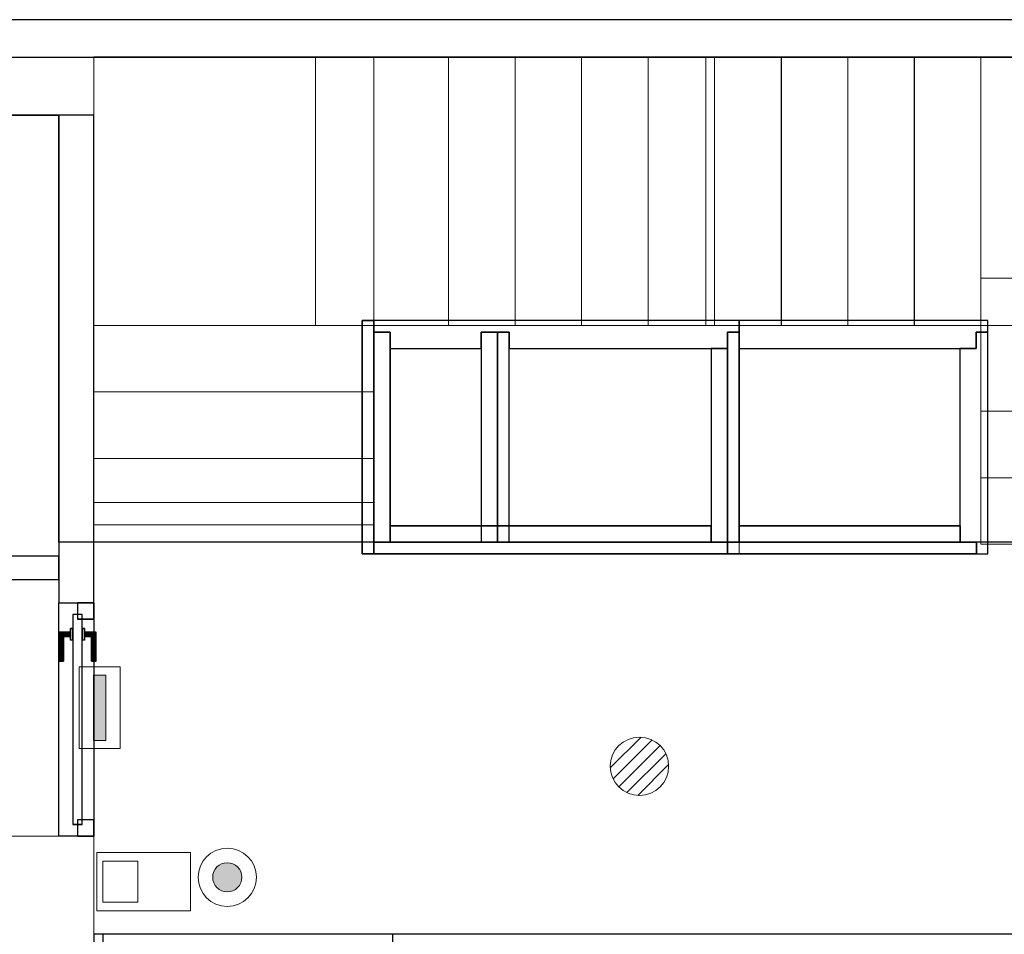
# Model space of a CAD drawing. Header units: metres. Extents: x 397.7 to 427.5, y 12.7 to 28.4.
# Tile 118 of 127: x 410.5 to 414.7, y 24.3 to 28.2. Entities that reach past the tile are written whole.
import ezdxf

# ---------------------------------------------------------------- set-up
doc = ezdxf.new("R2010")
doc.units = ezdxf.units.M
doc.layers.add('01_CARPINTERIA', color=5, linetype='Continuous', lineweight=25, true_color=0x0000ff)
doc.layers.add('01_SUELOS', color=7, linetype='Continuous', lineweight=25, true_color=0x007f00)
for name, color, linetype, lineweight in [('A-COLS-____-MCUT', 7, 'Continuous', 18), ('A-COLS-____-OTLN', 7, 'Continuous', 18), ('A-DETL-GENF-OTLN', 7, 'Continuous', 18), ('A-GENM-____-OTLN', 7, 'Continuous', 18), ('A-WALL-____-MCUT', 7, 'Continuous', 25), ('A-WALL-____-OTLN', 7, 'Continuous', 25), ('S-STRS-____-MCUT', 7, 'Continuous', 18), ('S-STRS-____-OTLN', 7, 'Continuous', 18)]:
    doc.layers.add(name, color=color, linetype=linetype, lineweight=lineweight)

# ---------------------------------------------------------------- blocks, each defined once
blk = doc.blocks.new('Family - Evans P4-153951-07_TEL_P4')
at = {"layer": 'A-WALL-____-MCUT', "color": 253, "true_color": 0xaaaaaa}
for p, q in [((5.34, 0), (5.34, 0.15)), ((6.58, 0.15), (6.58, 0)), ((6.62, 0), (6.62, 0.15)), ((0, 0), (5.34, 0)), ((6.58, 0), (6.62, 0))]:
    blk.add_line(p, q, dxfattribs=at)
at = {"layer": 'A-WALL-____-OTLN', "color": 253, "true_color": 0xaaaaaa}
for p, q in [((6.62, 0), (6.62, 0.15)), ((0, 0), (6.62, 0)), ((5.34, 0), (6.58, 0))]:
    blk.add_line(p, q, dxfattribs=at)
at = {"layer": 'A-WALL-____-OTLN', "color": 253, "lineweight": 18, "true_color": 0xaaaaaa}
blk.add_line((0, 0), (6.62, 0), dxfattribs=at)
blk = doc.blocks.new('Family - Pilar P4-154110-07_TEL_P4')
at = {"layer": 'A-COLS-____-MCUT', "color": 253, "true_color": 0xaaaaaa}
for p, q in [((0.37, 0.2488), (0, 0.2488)), ((0, 0.2488), (0, 0)), ((0.37, 0), (0.37, 0.2488)), ((0, 0), (0.37, 0))]:
    blk.add_line(p, q, dxfattribs=at)
at = {"layer": 'A-COLS-____-OTLN', "color": 253, "true_color": 0xaaaaaa}
for p, q in [((0.37, 0.2488), (0, 0.2488)), ((0, 0.2488), (0, 0)), ((0.37, 0), (0.37, 0.2488)), ((0, 0), (0.37, 0))]:
    blk.add_line(p, q, dxfattribs=at)
blk = doc.blocks.new('Family - Pilar P4-154112-07_TEL_P4')
at = {"layer": 'A-COLS-____-MCUT', "color": 253, "true_color": 0xaaaaaa}
for p, q in [((0.4, 0.57), (0, 0.57)), ((0, 0.57), (0, 0)), ((0.4, 0), (0.4, 0.57)), ((0, 0), (0.4, 0))]:
    blk.add_line(p, q, dxfattribs=at)
at = {"layer": 'A-COLS-____-OTLN', "color": 253, "true_color": 0xaaaaaa}
for p, q in [((0.4, 0.57), (0, 0.57)), ((0, 0.57), (0, 0)), ((0.4, 0), (0.4, 0.57)), ((0, 0), (0.4, 0))]:
    blk.add_line(p, q, dxfattribs=at)
blk = doc.blocks.new('Family - Evans P4-154180-07_TEL_P4')
at = {"layer": 'A-WALL-____-MCUT', "color": 253, "true_color": 0xaaaaaa}
for p, q in [((0.75, 0.1), (0, 0.1)), ((0, 0.1), (0, 0)), ((0.75, 0), (0.75, 0.1)), ((0, 0), (0.75, 0))]:
    blk.add_line(p, q, dxfattribs=at)
at = {"layer": 'A-WALL-____-OTLN', "color": 253, "true_color": 0xaaaaaa}
for p, q in [((0.75, 0.1), (0, 0.1)), ((0, 0.1), (0, 0)), ((0.75, 0), (0.75, 0.1)), ((0, 0), (0.75, 0))]:
    blk.add_line(p, q, dxfattribs=at)
at = {"layer": 'A-WALL-____-OTLN', "color": 253, "lineweight": 18, "true_color": 0xaaaaaa}
blk.add_line((0, 0), (0.75, 0), dxfattribs=at)
blk = doc.blocks.new('Family - Evans P4-154228-07_TEL_P4')
at = {"layer": 'A-WALL-____-MCUT', "color": 253, "true_color": 0xaaaaaa}
for p, q in [((25.5877, 0.16), (0.0332, 0.16)), ((0, 0), (25.556, 0))]:
    blk.add_line(p, q, dxfattribs=at)
at = {"layer": 'A-WALL-____-OTLN', "color": 253, "true_color": 0xaaaaaa}
for p, q in [((25.5877, 0.16), (0.0332, 0.16)), ((0, 0), (25.556, 0))]:
    blk.add_line(p, q, dxfattribs=at)
at = {"layer": 'A-WALL-____-OTLN', "color": 253, "lineweight": 18, "true_color": 0xaaaaaa}
blk.add_line((0, 0), (25.556, 0), dxfattribs=at)
blk = doc.blocks.new('Family - Evans P4-154376-07_TEL_P4')
at = {"layer": 'A-WALL-____-MCUT', "color": 253, "true_color": 0xaaaaaa}
for p, q in [((2.09, 0.15), (0, 0.15)), ((0, 0.15), (0, 0)), ((2.09, 0), (2.09, 0.15)), ((0, 0), (2.09, 0))]:
    blk.add_line(p, q, dxfattribs=at)
at = {"layer": 'A-WALL-____-OTLN', "color": 253, "true_color": 0xaaaaaa}
for p, q in [((2.09, 0.15), (0, 0.15)), ((0, 0.15), (0, 0)), ((2.09, 0), (2.09, 0.15)), ((0, 0), (2.09, 0))]:
    blk.add_line(p, q, dxfattribs=at)
at = {"layer": 'A-WALL-____-OTLN', "color": 253, "lineweight": 18, "true_color": 0xaaaaaa}
blk.add_line((0, 0), (2.09, 0), dxfattribs=at)
blk = doc.blocks.new('Family - Escala P4-154404-07_TEL_P4')
at = {"layer": 'S-STRS-____-MCUT', "color": 253, "true_color": 0xaaaaaa}
for p, q in [((2.6211, 1.6126), (2.6211, 2.0879)), ((2.6211, 2.0879), (2.8077, 2.0879)), ((2.8077, 2.0879), (2.8382, 2.0879)), ((2.8382, 2.0879), (2.8805, 2.0879)), ((2.8805, 2.0879), (2.9431, 2.0879)), ((2.9431, 2.0879), (2.944, 2.0879)), ((3.229, 2.0879), (2.944, 2.0879)), ((2.944, 2.0879), (2.944, 0.9379)), ((2.944, 2.0879), (2.944, 0.9417)), ((3.229, 0.9379), (3.229, 2.0879)), ((2.6211, 0.9379), (2.6211, 1.6126)), ((2.8077, 0.9379), (2.6211, 0.9379)), ((2.8382, 0.9379), (2.8077, 0.9379)), ((2.8805, 0.9379), (2.8382, 0.9379)), ((2.9431, 0.9379), (2.8805, 0.9379)), ((2.944, 0.9379), (2.9431, 0.9379)), ((2.944, 0.9417), (2.944, 0.9379)), ((2.944, 0.9379), (3.229, 0.9379))]:
    blk.add_line(p, q, dxfattribs=at)
at = {"layer": 'S-STRS-____-OTLN', "color": 253, "true_color": 0xaaaaaa}
for p, q in [((3.7989, 2.0879), (2.6211, 2.0879)), ((2.6211, 1.6126), (2.6211, 2.0879)), ((3.7989, 2.0879), (2.6211, 2.0879)), ((2.8077, 2.0879), (2.6211, 2.0879)), ((2.8382, 2.0879), (2.8077, 2.0879)), ((2.8805, 2.0879), (2.8382, 2.0879)), ((2.9431, 2.0879), (2.8805, 2.0879)), ((2.9431, 2.0879), (2.944, 2.0879)), ((3.229, 2.0879), (2.944, 2.0879)), ((2.944, 2.0879), (2.944, 0.9379)), ((2.944, 2.0879), (2.944, 0.9379)), ((2.944, 0.9417), (2.944, 2.0879)), ((2.944, 2.0879), (3.229, 2.0879)), ((2.944, 2.0879), (2.944, 0.9379)), ((2.944, 2.0879), (3.229, 2.0879)), ((3.229, 0.9379), (3.229, 2.0879)), ((3.514, 2.0879), (3.229, 2.0879)), ((3.229, 2.0879), (3.514, 2.0879)), ((3.229, 2.0879), (3.229, 0.9379)), ((3.229, 0.9379), (3.229, 2.0879)), ((3.229, 0.9379), (3.229, 2.0879)), ((3.514, 2.0879), (3.229, 2.0879)), ((3.229, 0.9379), (3.229, 2.0879)), ((3.229, 2.0879), (3.229, 0.9379)), ((3.229, 2.0879), (3.514, 2.0879)), ((3.229, 2.0879), (3.229, 0.9379)), ((3.799, 2.0879), (3.514, 2.0879)), ((3.514, 2.0879), (3.799, 2.0879)), ((3.514, 2.0879), (3.514, 0.9379)), ((3.514, 0.9379), (3.514, 2.0879)), ((3.514, 0.9379), (3.514, 2.0879)), ((3.514, 2.0879), (3.514, 0.9379)), ((3.514, 2.0879), (3.799, 2.0879)), ((3.514, 0.9379), (3.514, 2.0879)), ((3.514, 0.9379), (3.514, 2.0879)), ((3.514, 2.0879), (3.514, 0.9379)), ((3.514, 2.0879), (3.799, 2.0879)), ((3.514, 2.0879), (3.514, 0.9379)), ((3.7989, 0.9379), (3.7989, 2.0879)), ((3.799, 2.0879), (3.7989, 2.0879)), ((3.7989, 0.9379), (3.7989, 2.0879)), ((3.7989, 2.0879), (3.799, 2.0879)), ((4.9492, 2.0879), (3.799, 2.0879)), ((3.799, 2.0879), (4.9492, 2.0879)), ((3.799, 2.0879), (3.799, 0.9379)), ((3.799, 0.9379), (3.799, 2.0879)), ((4.9492, 2.0879), (3.799, 2.0879)), ((3.799, 2.0879), (4.9492, 2.0879)), ((3.799, 2.0879), (3.799, 0.9379)), ((3.799, 0.9379), (3.799, 2.0879)), ((3.799, 0.9379), (3.799, 2.0879)), ((3.799, 2.0879), (3.799, 0.9379)), ((3.799, 2.0879), (3.799, 0.9379)), ((3.799, 0.9379), (3.799, 2.0879)), ((3.799, 0.9379), (3.799, 2.0879)), ((3.799, 2.0879), (3.799, 0.9379)), ((4.949, 0.9378), (4.9492, 2.0879)), ((4.9492, 2.0879), (4.949, 0.9378)), ((4.949, 0.9378), (4.9492, 2.0879)), ((4.9492, 2.0879), (4.949, 0.9378)), ((2.6211, 1.6126), (2.6211, 0.9379)), ((3.7991, 1.1403), (3.7989, 0.0002)), ((3.799, 0.9379), (3.7991, 1.1403)), ((3.7991, 1.1403), (4.9491, 1.1401)), ((4.9489, 0), (4.9491, 1.1401)), ((4.9491, 1.1401), (4.949, 0.9378)), ((3.7989, 0.9379), (2.6211, 0.9379)), ((3.7989, 0.9379), (2.6211, 0.9379)), ((2.8077, 0.9379), (2.6211, 0.9379)), ((2.8382, 0.9379), (2.8077, 0.9379)), ((2.8382, 0.9379), (2.8805, 0.9379)), ((2.8805, 0.9379), (2.9431, 0.9379)), ((2.9431, 0.9379), (2.944, 0.9379)), ((2.944, 0.9417), (2.944, 0.9379)), ((2.944, 0.9379), (3.229, 0.9379)), ((2.944, 0.9379), (3.229, 0.9379)), ((3.229, 0.9379), (2.944, 0.9379)), ((3.229, 0.9379), (3.514, 0.9379)), ((3.514, 0.9379), (3.229, 0.9379)), ((3.229, 0.9379), (3.514, 0.9379)), ((3.514, 0.9379), (3.229, 0.9379)), ((3.514, 0.9379), (3.799, 0.9379)), ((3.799, 0.9379), (3.514, 0.9379)), ((3.514, 0.9379), (3.799, 0.9379)), ((3.799, 0.9379), (3.514, 0.9379)), ((3.7989, 0.9379), (3.799, 0.9379)), ((3.7989, 0.9379), (3.799, 0.9379)), ((3.799, 0.9379), (4.949, 0.9378)), ((4.949, 0.9378), (3.799, 0.9379)), ((4.949, 0.9378), (3.799, 0.9379)), ((3.799, 0.9379), (3.799, 0.5702)), ((3.799, 0.9379), (4.949, 0.9378)), ((3.799, 0.9379), (4.949, 0.9378)), ((4.949, 0.9378), (3.799, 0.9379)), ((4.949, 0.9378), (3.799, 0.9379)), ((3.799, 0.9379), (4.949, 0.9378)), ((3.799, 0.9379), (3.799, 0.5702)), ((3.799, 0.5702), (3.799, 0.9379)), ((4.949, 0.57), (4.949, 0.9378)), ((4.949, 0.57), (4.949, 0.9378)), ((4.949, 0.9378), (4.949, 0.57)), ((3.799, 0.5702), (4.949, 0.57)), ((3.799, 0.5702), (4.949, 0.57)), ((3.799, 0.2852), (3.799, 0.5702)), ((3.799, 0.5702), (4.949, 0.57)), ((4.949, 0.57), (3.799, 0.5702)), ((4.949, 0.57), (3.799, 0.5702)), ((3.799, 0.5702), (4.949, 0.57)), ((3.799, 0.5702), (3.799, 0.2852)), ((3.799, 0.2852), (3.799, 0.5702)), ((4.949, 0.57), (4.949, 0.285)), ((4.949, 0.285), (4.949, 0.57)), ((4.949, 0.57), (4.949, 0.285)), ((3.7989, 0.0002), (3.799, 0.2852)), ((3.799, 0.2852), (3.7989, 0.0002)), ((3.7989, 0.0002), (3.799, 0.2852)), ((3.799, 0.2852), (4.949, 0.285)), ((3.799, 0.2852), (4.949, 0.285)), ((4.949, 0.285), (3.799, 0.2852)), ((3.799, 0.2852), (4.949, 0.285)), ((3.799, 0.2852), (4.949, 0.285)), ((4.949, 0.285), (3.799, 0.2852)), ((4.949, 0.285), (4.9489, 0)), ((4.9489, 0), (4.949, 0.285)), ((4.949, 0.285), (4.9489, 0)), ((4.9489, 0), (3.7989, 0.0002)), ((3.7989, 0.0002), (4.9489, 0)), ((3.7989, 0.0002), (4.9489, 0)), ((4.9489, 0), (3.7989, 0.0002))]:
    blk.add_line(p, q, dxfattribs=at)
blk = doc.blocks.new('Family - LONDR55-XX_ZZ-ARQ-CAA-M3D-Londres55-154438-07_TEL_P4')
at = {"layer": '01_CARPINTERIA', "color": 161, "true_color": 0xaaaaff}
for p, q in [((0.75, 0.1087), (0.75, 0.11)), ((0.75, 0.11), (0.75, 0.1087)), ((0.875, 0.11), (0.75, 0.11)), ((0.75, 0.105), (0.75, 0.1087)), ((0.75, 0.1087), (0.75, 0.105)), ((0.8737, 0.1087), (0.75, 0.1087)), ((0.8737, 0.1087), (0.75, 0.1087)), ((0.75, 0.1), (0.75, 0.105)), ((0.75, 0.105), (0.75, 0.1)), ((0.87, 0.105), (0.75, 0.105)), ((0.87, 0.105), (0.75, 0.105)), ((0.75, 0.095), (0.75, 0.1)), ((0.75, 0.1), (0.75, 0.095)), ((0.75, 0.1), (0.865, 0.1)), ((0.865, 0.1), (0.75, 0.1)), ((0.75, 0.095), (0.75, 0.0913)), ((0.75, 0.0913), (0.75, 0.095)), ((0.86, 0.095), (0.75, 0.095)), ((0.86, 0.095), (0.75, 0.095)), ((0.75, 0.0913), (0.75, 0.09)), ((0.75, 0.09), (0.75, 0.0913)), ((0.8563, 0.0913), (0.75, 0.0913)), ((0.8563, 0.0913), (0.75, 0.0913)), ((0.855, 0.09), (0.75, 0.09)), ((0.855, 0.09), (0.8563, 0.0913)), ((0.8563, 0.0913), (0.855, 0.09)), ((0.855, 0.06), (0.855, 0.09)), ((0.8563, 0.0913), (0.86, 0.095)), ((0.86, 0.095), (0.8563, 0.0913)), ((0.8563, 0.06), (0.8563, 0.0913)), ((0.8563, 0.06), (0.8563, 0.0913)), ((0.86, 0.095), (0.865, 0.1)), ((0.865, 0.1), (0.86, 0.095)), ((0.86, 0.06), (0.86, 0.095)), ((0.86, 0.06), (0.86, 0.095)), ((0.87, 0.105), (0.865, 0.1)), ((0.865, 0.1), (0.87, 0.105)), ((0.865, 0.1), (0.865, 0.06)), ((0.865, 0.06), (0.865, 0.1)), ((0.8737, 0.1087), (0.87, 0.105)), ((0.87, 0.105), (0.8737, 0.1087)), ((0.87, 0.06), (0.87, 0.105)), ((0.87, 0.06), (0.87, 0.105)), ((0.875, 0.11), (0.8737, 0.1087)), ((0.8737, 0.1087), (0.875, 0.11)), ((0.8737, 0.06), (0.8737, 0.1087)), ((0.8737, 0.06), (0.8737, 0.1087)), ((0.875, 0.06), (0.875, 0.11)), ((0.95, 0.05), (0.05, 0.05)), ((0.05, 0.05), (0.05, 0.01)), ((0.95, 0.05), (0.05, 0.05)), ((0.05, 0.01), (0.05, 0.05)), ((0.89, 0.06), (0.84, 0.06)), ((0.84, 0.06), (0.89, 0.06)), ((0.84, 0.05), (0.84, 0.06)), ((0.84, 0.05), (0.84, 0.06)), ((0.89, 0.05), (0.84, 0.05)), ((0.84, 0.05), (0.89, 0.05)), ((0.8563, 0.06), (0.855, 0.06)), ((0.855, 0.06), (0.8563, 0.06)), ((0.86, 0.06), (0.8563, 0.06)), ((0.8563, 0.06), (0.86, 0.06)), ((0.865, 0.06), (0.86, 0.06)), ((0.86, 0.06), (0.865, 0.06)), ((0.87, 0.06), (0.865, 0.06)), ((0.865, 0.06), (0.87, 0.06)), ((0.87, 0.06), (0.8737, 0.06)), ((0.8737, 0.06), (0.87, 0.06)), ((0.8737, 0.06), (0.875, 0.06)), ((0.875, 0.06), (0.8737, 0.06)), ((0.89, 0.05), (0.89, 0.06)), ((0.89, 0.06), (0.89, 0.05)), ((0.95, 0.01), (0.95, 0.05)), ((0.95, 0.01), (0.95, 0.05)), ((0.07, 0.03), (0, 0.03)), ((0, 0.03), (0, -0.04)), ((0.07, 0.03), (0, 0.03)), ((0, -0.04), (0, 0.03)), ((0.05, 0.01), (0.95, 0.01)), ((0.05, 0.01), (0.95, 0.01)), ((0.07, -0.04), (0.07, 0.03)), ((0.07, -0.04), (0.07, 0.03)), ((0.84, 0.01), (0.89, 0.01)), ((0.89, 0.01), (0.84, 0.01)), ((0.84, 0), (0.84, 0.01)), ((0.84, 0), (0.84, 0.01)), ((0.84, 0), (0.89, 0)), ((0.89, 0), (0.84, 0)), ((0.8563, 0), (0.855, 0)), ((0.855, 0), (0.8563, 0)), ((0.86, 0), (0.8563, 0)), ((0.8563, 0), (0.86, 0)), ((0.8563, -0.0313), (0.8563, 0)), ((0.86, 0), (0.865, 0)), ((0.865, 0), (0.86, 0)), ((0.86, -0.035), (0.86, 0)), ((0.865, 0), (0.87, 0)), ((0.87, 0), (0.865, 0)), ((0.865, 0), (0.865, -0.04)), ((0.865, -0.04), (0.865, 0)), ((0.87, 0), (0.8737, 0)), ((0.8737, 0), (0.87, 0)), ((0.87, -0.045), (0.87, 0)), ((0.8737, 0), (0.875, 0)), ((0.875, 0), (0.8737, 0)), ((0.8737, -0.0487), (0.8737, 0)), ((0.875, -0.05), (0.875, 0)), ((0.89, 0), (0.89, 0.01)), ((0.89, 0.01), (0.89, 0)), ((1, 0.03), (0.93, 0.03)), ((0.93, 0.03), (0.93, -0.04)), ((1, 0.03), (0.93, 0.03)), ((0.93, -0.04), (0.93, 0.03)), ((1, -0.04), (1, 0.03)), ((1, -0.04), (1, 0.03)), ((0, -0.04), (0.07, -0.04)), ((0, -0.04), (0.07, -0.04)), ((0.75, -0.0313), (0.75, -0.03)), ((0.75, -0.03), (0.75, -0.0313)), ((0.75, -0.03), (0.855, -0.03)), ((0.75, -0.035), (0.75, -0.0313)), ((0.75, -0.0313), (0.75, -0.035)), ((0.75, -0.0313), (0.8563, -0.0313)), ((0.75, -0.0313), (0.8563, -0.0313)), ((0.75, -0.04), (0.75, -0.035)), ((0.75, -0.035), (0.75, -0.04)), ((0.75, -0.035), (0.86, -0.035)), ((0.75, -0.035), (0.86, -0.035)), ((0.75, -0.045), (0.75, -0.04)), ((0.75, -0.04), (0.75, -0.045)), ((0.865, -0.04), (0.75, -0.04)), ((0.75, -0.04), (0.865, -0.04)), ((0.855, -0.03), (0.855, 0)), ((0.8563, -0.0313), (0.855, -0.03)), ((0.855, -0.03), (0.8563, -0.0313)), ((0.8563, -0.0313), (0.8563, 0)), ((0.86, -0.035), (0.8563, -0.0313)), ((0.8563, -0.0313), (0.86, -0.035)), ((0.86, -0.035), (0.86, 0)), ((0.865, -0.04), (0.86, -0.035)), ((0.86, -0.035), (0.865, -0.04)), ((0.865, -0.04), (0.87, -0.045)), ((0.87, -0.045), (0.865, -0.04)), ((0.87, -0.045), (0.87, 0)), ((0.8737, -0.0487), (0.8737, 0)), ((0.93, -0.04), (1, -0.04)), ((0.93, -0.04), (1, -0.04)), ((0.75, -0.045), (0.75, -0.0487)), ((0.75, -0.0487), (0.75, -0.045)), ((0.75, -0.045), (0.87, -0.045)), ((0.75, -0.045), (0.87, -0.045)), ((0.75, -0.0487), (0.75, -0.05)), ((0.75, -0.05), (0.75, -0.0487)), ((0.75, -0.0487), (0.8737, -0.0487)), ((0.75, -0.0487), (0.8737, -0.0487)), ((0.75, -0.05), (0.875, -0.05)), ((0.87, -0.045), (0.8737, -0.0487)), ((0.8737, -0.0487), (0.87, -0.045)), ((0.8737, -0.0487), (0.875, -0.05)), ((0.875, -0.05), (0.8737, -0.0487))]:
    blk.add_line(p, q, dxfattribs=at)
blk = doc.blocks.new('Family - Porta P4-154439-07_TEL_P4')
blk.add_blockref('Family - LONDR55-XX_ZZ-ARQ-CAA-M3D-Londres55-154438-07_TEL_P4', (0, 0))
blk = doc.blocks.new('Family - Evans P4-154470-07_TEL_P4')
at = {"layer": 'A-WALL-____-OTLN', "color": 253, "true_color": 0xaaaaaa}
for p, q in [((0, 0.15), (1, 0.15)), ((0, 0), (0, 0.15)), ((0, 0.15), (1, 0.15)), ((0, 0), (0, 0.15)), ((1, 0.15), (1, 0)), ((1, 0.15), (1, 0)), ((1, 0), (0, 0)), ((1, 0), (0, 0))]:
    blk.add_line(p, q, dxfattribs=at)
at = {"layer": 'A-WALL-____-OTLN', "color": 253, "lineweight": 18, "true_color": 0xaaaaaa}
blk.add_line((0, 0), (1, 0), dxfattribs=at)
blk = doc.blocks.new('Family - Vano porta P4-154472-07_TEL_P4')
at = {"layer": 'A-GENM-____-OTLN', "color": 253, "true_color": 0xaaaaaa}
for p, q in [((410.827, 25.7295), (410.677, 25.7295)), ((410.677, 25.7295), (410.677, 24.7295)), ((410.677, 24.7295), (410.677, 25.7295)), ((410.677, 25.7295), (410.827, 25.7295)), ((410.827, 24.7295), (410.827, 25.7295)), ((410.827, 25.7295), (410.827, 24.7295)), ((410.677, 24.7295), (410.827, 24.7295)), ((410.677, 24.7295), (410.827, 24.7295))]:
    blk.add_line(p, q, dxfattribs=at)
blk = doc.blocks.new('Family - LONDR55-XX_ZZ-ARQ-CAA-M3D-Londres55-154484-07_TEL_P4')
at = {"layer": '01_SUELOS', "color": 9, "true_color": 0xaad4aa}
for p, q in [((12.3818, 14.7088), (12.1618, 14.7088)), ((12.1618, 14.7088), (12.3818, 14.7088)), ((12.3818, 12.8788), (12.3818, 14.7088)), ((12.3818, 14.7088), (12.3818, 12.8788)), ((17.4818, 12.8815), (12.3818, 12.8788)), ((12.3818, 12.8788), (17.4818, 12.8815))]:
    blk.add_line(p, q, dxfattribs=at)
blk = doc.blocks.new('Family - Envans PB-155415-07_TEL_P4')
at = {"layer": 'A-WALL-____-MCUT', "color": 253, "true_color": 0xaaaaaa}
for p, q in [((0.9849, 0.12), (0.05, 0.12)), ((0.05, 0.12), (0.05, 0.05)), ((0.9849, 0.05), (0.9849, 0.12)), ((1.4949, 0.12), (1.1049, 0.12)), ((1.1049, 0.12), (1.1049, 0.05)), ((1.4949, 0.05), (1.4949, 0.12)), ((0, 0.05), (0, 0)), ((0.05, 0.05), (0, 0.05)), ((1.1049, 0.05), (0.9849, 0.05)), ((1.5649, 0.05), (1.4949, 0.05)), ((1.5649, 0), (1.5649, 0.05)), ((0, 0), (1.5649, 0))]:
    blk.add_line(p, q, dxfattribs=at)
at = {"layer": 'A-WALL-____-OTLN', "color": 253, "true_color": 0xaaaaaa}
for p, q in [((0.05, 0.12), (0.05, 0.05)), ((0.9849, 0.12), (0.05, 0.12)), ((0.9849, 0.05), (0.9849, 0.12)), ((1.1049, 0.12), (1.1049, 0.05)), ((1.4949, 0.12), (1.1049, 0.12)), ((1.4949, 0.05), (1.4949, 0.12)), ((0, 0.05), (0, 0)), ((0.05, 0.05), (0, 0.05)), ((1.1049, 0.05), (0.9849, 0.05)), ((1.5649, 0.05), (1.4949, 0.05)), ((1.5649, 0), (1.5649, 0.05)), ((0, 0), (1.5649, 0))]:
    blk.add_line(p, q, dxfattribs=at)
at = {"layer": 'A-WALL-____-OTLN', "color": 253, "lineweight": 18, "true_color": 0xaaaaaa}
blk.add_line((0, 0), (1.6149, 0), dxfattribs=at)
blk = doc.blocks.new('Family - Envans PB-155440-07_TEL_P4')
at = {"layer": 'A-WALL-____-MCUT', "color": 253, "true_color": 0xaaaaaa}
for p, q in [((0.83, 0.12), (0, 0.12)), ((0, 0.12), (0, 0.05)), ((0.83, 0.05), (0.83, 0.12)), ((0, 0.05), (0, 0)), ((0.9, 0.05), (0, 0.05)), ((0, 0.05), (0.83, 0.05)), ((0.9, 0), (0.9, 0.05)), ((0, 0), (0.9, 0))]:
    blk.add_line(p, q, dxfattribs=at)
at = {"layer": 'A-WALL-____-OTLN', "color": 253, "true_color": 0xaaaaaa}
for p, q in [((0.83, 0.12), (0, 0.12)), ((0, 0.12), (0, 0.05)), ((0.83, 0.05), (0.83, 0.12)), ((0, 0.05), (0, 0)), ((0, 0.05), (0.9, 0.05)), ((0, 0.05), (0.83, 0.05)), ((0.9, 0.05), (0.9, 0)), ((0.9, 0), (0, 0))]:
    blk.add_line(p, q, dxfattribs=at)
at = {"layer": 'A-WALL-____-OTLN', "color": 253, "lineweight": 18, "true_color": 0xaaaaaa}
blk.add_line((-0.05, 0), (0.9, 0), dxfattribs=at)
blk = doc.blocks.new('Family - Envans PB-155580-07_TEL_P4')
at = {"layer": 'A-WALL-____-MCUT', "color": 253, "true_color": 0xaaaaaa}
for p, q in [((1.4449, 0.12), (0.07, 0.12)), ((0.07, 0.12), (0.07, 0.05)), ((1.4449, 0.05), (1.4449, 0.12)), ((0, 0.05), (0, 0)), ((1.5149, 0.05), (0, 0.05)), ((0.07, 0.05), (1.4449, 0.05)), ((1.5149, 0), (1.5149, 0.05)), ((0, 0), (1.5149, 0))]:
    blk.add_line(p, q, dxfattribs=at)
at = {"layer": 'A-WALL-____-OTLN', "color": 253, "true_color": 0xaaaaaa}
for p, q in [((0.07, 0.05), (0.07, 0.12)), ((0.07, 0.12), (1.4449, 0.12)), ((1.4449, 0.12), (1.4449, 0.05)), ((0, 0.05), (1.5149, 0.05)), ((0, 0), (0, 0.05)), ((1.4449, 0.05), (0.07, 0.05)), ((1.5149, 0.05), (1.5149, 0)), ((1.5149, 0), (0, 0))]:
    blk.add_line(p, q, dxfattribs=at)
at = {"layer": 'A-WALL-____-OTLN', "color": 253, "lineweight": 18, "true_color": 0xaaaaaa}
blk.add_line((0, 0), (1.5149, 0), dxfattribs=at)
blk = doc.blocks.new('Family - Envans PB-155603-07_TEL_P4')
at = {"layer": 'A-WALL-____-MCUT', "color": 253, "true_color": 0xaaaaaa}
for p, q in [((0.95, 0.12), (0.05, 0.12)), ((0.05, 0.12), (0.05, 0.05)), ((0.95, 0.05), (0.95, 0.12)), ((0, 0.05), (0, 0)), ((1, 0.05), (0, 0.05)), ((0.05, 0.05), (0.95, 0.05)), ((1, 0), (1, 0.05)), ((0, 0), (1, 0))]:
    blk.add_line(p, q, dxfattribs=at)
at = {"layer": 'A-WALL-____-OTLN', "color": 253, "true_color": 0xaaaaaa}
for p, q in [((0.05, 0.05), (0.05, 0.12)), ((0.05, 0.12), (0.95, 0.12)), ((0.95, 0.12), (0.95, 0.05)), ((0, 0.05), (1, 0.05)), ((0, 0), (0, 0.05)), ((0.95, 0.05), (0.05, 0.05)), ((1, 0.05), (1, 0)), ((1, 0), (0, 0))]:
    blk.add_line(p, q, dxfattribs=at)
at = {"layer": 'A-WALL-____-OTLN', "color": 253, "lineweight": 18, "true_color": 0xaaaaaa}
blk.add_line((0, 0), (1, 0), dxfattribs=at)
blk = doc.blocks.new('Family - Envans PB-155632-07_TEL_P4')
at = {"layer": 'A-WALL-____-MCUT', "color": 253, "true_color": 0xaaaaaa}
for p, q in [((1.0656, 0.12), (0.05, 0.12)), ((0.05, 0.12), (0.05, 0.05)), ((1.0656, 0), (1.0656, 0.12)), ((0.05, 0.05), (0, 0.05)), ((0, 0.05), (0, 0)), ((0, 0), (1.0656, 0))]:
    blk.add_line(p, q, dxfattribs=at)
at = {"layer": 'A-WALL-____-OTLN', "color": 253, "true_color": 0xaaaaaa}
for p, q in [((1.0656, 0.12), (0.05, 0.12)), ((0.05, 0.12), (0.05, 0.05)), ((1.0656, 0), (1.0656, 0.12)), ((0, 0.05), (0, 0)), ((0.05, 0.05), (0, 0.05)), ((0, 0), (1.0656, 0))]:
    blk.add_line(p, q, dxfattribs=at)
at = {"layer": 'A-WALL-____-OTLN', "color": 253, "lineweight": 18, "true_color": 0xaaaaaa}
blk.add_line((0, 0), (1.0656, 0), dxfattribs=at)
blk = doc.blocks.new('Family - Envans PB-155670-07_TEL_P4')
at = {"layer": 'A-WALL-____-MCUT', "color": 253, "true_color": 0xaaaaaa}
for p, q in [((0.9, 0.12), (0, 0.12)), ((0, 0.12), (0, 0.05)), ((0.9, 0.05), (0.9, 0.12)), ((0.9, 0.05), (0, 0.05)), ((0, 0.05), (0, 0)), ((0, 0.05), (0.9, 0.05)), ((0.9, 0), (0.9, 0.05)), ((0, 0), (0.9, 0))]:
    blk.add_line(p, q, dxfattribs=at)
at = {"layer": 'A-WALL-____-OTLN', "color": 253, "true_color": 0xaaaaaa}
for p, q in [((0.9, 0.12), (0, 0.12)), ((0, 0.12), (0, 0.05)), ((0.9, 0.05), (0.9, 0.12)), ((0.9, 0.05), (0, 0.05)), ((0, 0.05), (0, 0)), ((0.9, 0.05), (0, 0.05)), ((0.9, 0), (0.9, 0.05)), ((0, 0), (0.9, 0))]:
    blk.add_line(p, q, dxfattribs=at)
at = {"layer": 'A-WALL-____-OTLN', "color": 253, "lineweight": 18, "true_color": 0xaaaaaa}
blk.add_line((0, 0), (0.9, 0), dxfattribs=at)
blk = doc.blocks.new('Family - Envans PB-155780-07_TEL_P4')
at = {"layer": 'A-WALL-____-MCUT', "color": 253, "true_color": 0xaaaaaa}
for p, q in [((0.88, 0.12), (0.05, 0.12)), ((0.05, 0.12), (0.05, 0.05)), ((0.88, 0.05), (0.88, 0.12)), ((0, 0.05), (0, 0)), ((0.05, 0.05), (0, 0.05)), ((0.95, 0.05), (0.88, 0.05)), ((0.95, 0), (0.95, 0.05)), ((0, 0), (0.95, 0))]:
    blk.add_line(p, q, dxfattribs=at)
at = {"layer": 'A-WALL-____-OTLN', "color": 253, "true_color": 0xaaaaaa}
for p, q in [((0.05, 0.12), (0.05, 0.05)), ((0.88, 0.12), (0.05, 0.12)), ((0.88, 0.05), (0.88, 0.12)), ((0, 0.05), (0, 0)), ((0.05, 0.05), (0, 0.05)), ((0.95, 0.05), (0.88, 0.05)), ((0.95, 0), (0.95, 0.05)), ((0, 0), (0.95, 0))]:
    blk.add_line(p, q, dxfattribs=at)
at = {"layer": 'A-WALL-____-OTLN', "color": 253, "lineweight": 18, "true_color": 0xaaaaaa}
blk.add_line((0, 0), (1, 0), dxfattribs=at)
blk = doc.blocks.new('Family - Envans PB-155889-07_TEL_P4')
at = {"layer": 'A-WALL-____-MCUT', "color": 253, "true_color": 0xaaaaaa}
for p, q in [((0.9956, 0.12), (0.05, 0.12)), ((0.05, 0.12), (0.05, 0.05)), ((0.9956, 0.05), (0.9956, 0.12)), ((0, 0.05), (0, 0)), ((1.0656, 0.05), (0, 0.05)), ((0.05, 0.05), (0.9956, 0.05)), ((1.0656, 0), (1.0656, 0.05)), ((0, 0), (1.0656, 0))]:
    blk.add_line(p, q, dxfattribs=at)
at = {"layer": 'A-WALL-____-OTLN', "color": 253, "true_color": 0xaaaaaa}
for p, q in [((0.05, 0.05), (0.05, 0.12)), ((0.05, 0.12), (0.9956, 0.12)), ((0.9956, 0.12), (0.9956, 0.05)), ((0, 0.05), (1.0656, 0.05)), ((0, 0), (0, 0.05)), ((0.9956, 0.05), (0.05, 0.05)), ((1.0656, 0.05), (1.0656, 0)), ((1.0656, 0), (0, 0))]:
    blk.add_line(p, q, dxfattribs=at)
at = {"layer": 'A-WALL-____-OTLN', "color": 253, "lineweight": 18, "true_color": 0xaaaaaa}
blk.add_line((0.05, 0), (1.0656, 0), dxfattribs=at)
blk = doc.blocks.new('Family - Escala P3-156245-07_TEL_P4')
at = {"layer": 'S-STRS-____-OTLN', "color": 253, "true_color": 0xaaaaaa}
for p, q in [((1.1998, 2.0879), (0, 2.0879)), ((0, 2.0879), (1.1998, 2.0879)), ((0, 2.0879), (0, 0.9379)), ((0, 0.9379), (0, 2.0879)), ((1.1998, 2.0879), (0, 2.0879)), ((0, 2.0879), (1.1998, 2.0879)), ((0, 2.0879), (0, 0.9379)), ((0, 0.9379), (0, 2.0879)), ((3.7989, 2.0879), (0.9489, 2.0879)), ((0.9489, 2.0879), (1.1998, 2.0879)), ((0.9489, 0.9379), (0.9489, 2.0879)), ((3.7989, 2.0879), (0.9489, 2.0879)), ((0.9489, 0.9379), (0.9489, 2.0879)), ((0.9489, 2.0879), (1.1998, 2.0879)), ((1.1998, 0.9379), (1.1998, 2.0879)), ((1.1998, 2.0879), (1.1998, 0.9379)), ((1.519, 2.0879), (1.1998, 2.0879)), ((1.1998, 2.0879), (1.519, 2.0879)), ((1.1998, 2.0879), (1.1998, 0.9379)), ((1.1998, 0.9379), (1.1998, 2.0879)), ((1.1998, 0.9379), (1.1998, 2.0879)), ((1.1998, 2.0879), (1.1998, 0.9379)), ((1.519, 2.0879), (1.1998, 2.0879)), ((1.1998, 2.0879), (1.1998, 0.9379)), ((1.1998, 2.0879), (1.519, 2.0879)), ((1.1998, 0.9379), (1.1998, 2.0879)), ((1.1998, 2.0879), (1.1998, 0.9379)), ((1.1998, 2.0879), (1.1998, 0.9379)), ((1.804, 2.0879), (1.519, 2.0879)), ((1.519, 2.0879), (1.804, 2.0879)), ((1.519, 2.0879), (1.519, 0.9379)), ((1.519, 0.9379), (1.519, 2.0879)), ((1.519, 0.9379), (1.519, 2.0879)), ((1.519, 2.0879), (1.519, 0.9379)), ((1.519, 2.0879), (1.519, 0.9379)), ((1.519, 2.0879), (1.804, 2.0879)), ((1.519, 2.0879), (1.519, 0.9379)), ((1.519, 2.0879), (1.519, 0.9379)), ((1.804, 2.0879), (1.519, 2.0879)), ((1.519, 2.0879), (1.519, 0.9379)), ((2.089, 2.0879), (1.804, 2.0879)), ((1.804, 2.0879), (2.089, 2.0879)), ((1.804, 2.0879), (1.804, 0.9379)), ((1.804, 0.9379), (1.804, 2.0879)), ((1.804, 0.9379), (1.804, 2.0879)), ((1.804, 2.0879), (1.804, 0.9379)), ((1.804, 2.0879), (2.089, 2.0879)), ((1.804, 2.0879), (1.804, 0.9379)), ((1.804, 2.0879), (1.804, 0.9379)), ((1.804, 2.0879), (1.804, 0.9379)), ((2.089, 2.0879), (1.804, 2.0879)), ((1.804, 2.0879), (1.804, 0.9379)), ((2.089, 0.9379), (2.089, 2.0879)), ((2.089, 2.0879), (2.089, 0.9379)), ((2.374, 2.0879), (2.089, 2.0879)), ((2.089, 2.0879), (2.374, 2.0879)), ((2.089, 2.0879), (2.089, 0.9379)), ((2.089, 0.9379), (2.089, 2.0879)), ((2.089, 2.0879), (2.374, 2.0879)), ((2.089, 2.0879), (2.089, 0.9379)), ((2.089, 2.0879), (2.089, 0.9379)), ((2.089, 2.0879), (2.089, 0.9379)), ((2.374, 2.0879), (2.089, 2.0879)), ((2.089, 2.0879), (2.089, 0.9379)), ((2.374, 0.9379), (2.374, 2.0879)), ((2.374, 2.0879), (2.374, 0.9379)), ((2.659, 2.0879), (2.374, 2.0879)), ((2.374, 2.0879), (2.659, 2.0879)), ((2.374, 2.0879), (2.374, 0.9379)), ((2.374, 0.9379), (2.374, 2.0879)), ((2.374, 2.0879), (2.659, 2.0879)), ((2.374, 2.0879), (2.374, 0.9379)), ((2.374, 2.0879), (2.374, 0.9379)), ((2.374, 2.0879), (2.374, 0.9379)), ((2.659, 2.0879), (2.374, 2.0879)), ((2.374, 2.0879), (2.374, 0.9379)), ((2.944, 2.0879), (2.659, 2.0879)), ((2.659, 2.0879), (2.944, 2.0879)), ((2.659, 2.0879), (2.659, 0.9379)), ((2.659, 0.9379), (2.659, 2.0879)), ((2.659, 0.9379), (2.659, 2.0879)), ((2.659, 2.0879), (2.659, 0.9379)), ((2.659, 2.0879), (2.944, 2.0879)), ((2.659, 2.0879), (2.659, 0.9379)), ((2.659, 2.0879), (2.659, 0.9379)), ((2.659, 2.0879), (2.659, 0.9379)), ((2.944, 2.0879), (2.659, 2.0879)), ((2.659, 2.0879), (2.659, 0.9379)), ((2.944, 0.9379), (2.944, 2.0879)), ((2.944, 2.0879), (2.944, 0.9379)), ((3.229, 2.0879), (2.944, 2.0879)), ((2.944, 2.0879), (3.229, 2.0879)), ((2.944, 2.0879), (2.944, 0.9379)), ((2.944, 0.9379), (2.944, 2.0879)), ((2.944, 2.0879), (3.229, 2.0879)), ((2.944, 2.0879), (2.944, 0.9379)), ((2.944, 2.0879), (2.944, 0.9379)), ((2.944, 2.0879), (2.944, 0.9379)), ((3.229, 2.0879), (2.944, 2.0879)), ((2.944, 2.0879), (2.944, 0.9379)), ((3.229, 0.9379), (3.229, 2.0879)), ((3.229, 2.0879), (3.229, 0.9379)), ((3.514, 2.0879), (3.229, 2.0879)), ((3.229, 2.0879), (3.514, 2.0879)), ((3.229, 2.0879), (3.229, 0.9379)), ((3.229, 0.9379), (3.229, 2.0879)), ((3.229, 2.0879), (3.514, 2.0879)), ((3.229, 2.0879), (3.229, 0.9379)), ((3.229, 2.0879), (3.229, 0.9379)), ((3.229, 2.0879), (3.229, 0.9379)), ((3.514, 2.0879), (3.229, 2.0879)), ((3.229, 2.0879), (3.229, 0.9379)), ((3.799, 2.0879), (3.514, 2.0879)), ((3.514, 2.0879), (3.799, 2.0879)), ((3.514, 2.0879), (3.514, 0.9379)), ((3.514, 0.9379), (3.514, 2.0879)), ((3.514, 0.9379), (3.514, 2.0879)), ((3.514, 2.0879), (3.514, 0.9379)), ((3.799, 2.0879), (3.514, 2.0879)), ((3.514, 2.0879), (3.514, 0.9379)), ((3.514, 2.0879), (3.514, 0.9379)), ((3.514, 2.0879), (3.514, 0.9379)), ((3.799, 2.0879), (3.514, 2.0879)), ((3.514, 2.0879), (3.514, 0.9379)), ((3.799, 2.0879), (3.7989, 2.0879)), ((3.7989, 2.0879), (3.799, 2.0879)), ((3.7989, 2.0879), (3.7989, 0.9379)), ((3.7989, 0.9379), (3.7989, 2.0879)), ((3.799, 0.9379), (3.799, 2.0879)), ((3.799, 2.0879), (3.799, 0.9379)), ((4.9492, 2.0879), (3.799, 2.0879)), ((3.799, 2.0879), (4.9492, 2.0879)), ((3.799, 2.0879), (3.799, 0.9379)), ((3.799, 0.9379), (3.799, 2.0879)), ((4.9492, 2.0879), (3.799, 2.0879)), ((3.799, 2.0879), (4.9492, 2.0879)), ((3.799, 2.0879), (3.799, 0.9379)), ((3.799, 0.9379), (3.799, 2.0879)), ((3.799, 2.0879), (3.799, 0.9379)), ((3.799, 2.0879), (3.799, 0.9379)), ((3.799, 2.0879), (3.799, 0.9379)), ((3.799, 2.0879), (3.799, 0.9379)), ((3.7991, 1.1403), (3.7989, 0.0002)), ((3.799, 0.9379), (3.7991, 1.1403)), ((3.7991, 1.1403), (4.9491, 1.1401)), ((0, 0.9379), (1.1998, 0.9379)), ((1.1998, 0.9379), (0, 0.9379)), ((1.1998, 0.9379), (0, 0.9379)), ((0, 0.9379), (1.1998, 0.9379)), ((0, 0.9379), (0, 0.6529)), ((0, 0.6529), (0, 0.9379)), ((0, 0.9379), (1.1998, 0.9379)), ((1.1998, 0.9379), (0, 0.9379)), ((0, 0.9379), (0, 0.6529)), ((0, 0.9379), (0, 0.9378)), ((0, 0.9378), (0, 0.9379)), ((0, 0.9379), (1.1998, 0.9379)), ((0, 0.9379), (0, 0.6529)), ((0, 0.9379), (1.1998, 0.9379)), ((0, 0.9379), (1.1998, 0.9379)), ((0, 0.9379), (1.1998, 0.9379)), ((0, 0.9378), (0, 0.1794)), ((0, 0.9378), (1.1998, 0.9378)), ((1.1998, 0.9378), (0, 0.9378)), ((0, 0.9378), (0, 0.1794)), ((3.7989, 0.9379), (0.9489, 0.9379)), ((0.9489, 0.9379), (1.1998, 0.9379)), ((3.7989, 0.9379), (0.9489, 0.9379)), ((0.9489, 0.9379), (1.1998, 0.9379)), ((1.1998, 0.6529), (1.1998, 0.9379)), ((1.1998, 0.9379), (1.1998, 0.6529)), ((1.1998, 0.9379), (1.519, 0.9379)), ((1.519, 0.9379), (1.1998, 0.9379)), ((1.1998, 0.9378), (1.1998, 0.9379)), ((1.1998, 0.6529), (1.1998, 0.9379)), ((1.1998, 0.9378), (1.1998, 0.9379)), ((1.1998, 0.9379), (1.1998, 0.6529)), ((1.519, 0.9379), (1.1998, 0.9379)), ((1.519, 0.9379), (1.1998, 0.9379)), ((1.1998, 0.9378), (1.1998, 0.1794)), ((1.1998, 0.9378), (1.1998, 0.1794)), ((1.519, 0.9379), (1.804, 0.9379)), ((1.804, 0.9379), (1.519, 0.9379)), ((1.519, 0.9379), (1.804, 0.9379)), ((1.804, 0.9379), (1.519, 0.9379)), ((1.804, 0.9379), (2.089, 0.9379)), ((2.089, 0.9379), (1.804, 0.9379)), ((1.804, 0.9379), (2.089, 0.9379)), ((2.089, 0.9379), (1.804, 0.9379)), ((2.089, 0.9379), (2.374, 0.9379)), ((2.374, 0.9379), (2.089, 0.9379)), ((2.089, 0.9379), (2.374, 0.9379)), ((2.374, 0.9379), (2.089, 0.9379)), ((2.374, 0.9379), (2.659, 0.9379)), ((2.659, 0.9379), (2.374, 0.9379)), ((2.659, 0.9379), (2.374, 0.9379)), ((2.659, 0.9379), (2.374, 0.9379)), ((2.659, 0.9379), (2.944, 0.9379)), ((2.944, 0.9379), (2.659, 0.9379)), ((2.944, 0.9379), (2.659, 0.9379)), ((2.944, 0.9379), (2.659, 0.9379)), ((2.944, 0.9379), (3.229, 0.9379)), ((3.229, 0.9379), (2.944, 0.9379)), ((2.944, 0.9379), (3.229, 0.9379)), ((3.229, 0.9379), (2.944, 0.9379)), ((3.229, 0.9379), (3.514, 0.9379)), ((3.514, 0.9379), (3.229, 0.9379)), ((3.229, 0.9379), (3.514, 0.9379)), ((3.514, 0.9379), (3.229, 0.9379)), ((3.514, 0.9379), (3.799, 0.9379)), ((3.799, 0.9379), (3.514, 0.9379)), ((3.514, 0.9379), (3.799, 0.9379)), ((3.799, 0.9379), (3.514, 0.9379)), ((3.7989, 0.9379), (3.799, 0.9379)), ((3.7989, 0.9379), (3.799, 0.9379)), ((3.799, 0.9379), (4.949, 0.9378)), ((4.949, 0.9378), (3.799, 0.9379)), ((4.949, 0.9378), (3.799, 0.9379)), ((3.799, 0.9379), (4.949, 0.9378)), ((3.799, 0.9379), (3.799, 0.5702)), ((3.799, 0.5702), (3.799, 0.9379)), ((3.799, 0.9379), (4.949, 0.9378)), ((4.949, 0.9378), (3.799, 0.9379)), ((4.949, 0.9378), (3.799, 0.9379)), ((3.799, 0.9379), (3.799, 0.5702)), ((3.799, 0.9379), (4.949, 0.9378)), ((1.1998, 0.6529), (0, 0.6529)), ((0, 0.6529), (1.1998, 0.6529)), ((0, 0.6529), (0, 0.3679)), ((0, 0.3679), (0, 0.6529)), ((0, 0.6529), (1.1998, 0.6529)), ((1.1998, 0.6529), (0, 0.6529)), ((0, 0.3679), (0, 0.6529)), ((0, 0.6529), (0, 0.3679)), ((0, 0.6529), (1.1998, 0.6529)), ((0, 0.6529), (1.1998, 0.6529)), ((0, 0.6529), (1.1998, 0.6529)), ((0, 0.6529), (1.1998, 0.6529)), ((1.1998, 0.3679), (1.1998, 0.6529)), ((1.1998, 0.6529), (1.1998, 0.3679)), ((1.1998, 0.3679), (1.1998, 0.6529)), ((1.1998, 0.6529), (1.1998, 0.3679)), ((3.799, 0.5702), (4.949, 0.57)), ((4.949, 0.57), (3.799, 0.5702)), ((4.949, 0.57), (3.799, 0.5702)), ((3.799, 0.5702), (4.949, 0.57)), ((3.799, 0.5702), (3.799, 0.2852)), ((3.799, 0.2852), (3.799, 0.5702)), ((3.799, 0.5702), (4.949, 0.57)), ((3.799, 0.5702), (4.949, 0.57)), ((3.799, 0.2852), (3.799, 0.5702)), ((1.1998, 0.3679), (0, 0.3679)), ((0, 0.3679), (1.1998, 0.3679)), ((0, 0.3679), (0, 0.0829)), ((0, 0.0829), (0, 0.3679)), ((0, 0.3679), (1.1998, 0.3679)), ((1.1998, 0.3679), (0, 0.3679)), ((0, 0.3679), (0, 0.0829)), ((0, 0.3679), (1.1998, 0.3679)), ((0, 0.0829), (0, 0.3679)), ((0, 0.3679), (1.1998, 0.3679)), ((0, 0.3679), (1.1998, 0.3679)), ((0, 0.3679), (1.1998, 0.3679)), ((1.1998, 0.0829), (1.1998, 0.3679)), ((1.1998, 0.3679), (1.1998, 0.0829)), ((1.1998, 0.3679), (1.1998, 0.0829)), ((1.1998, 0.0829), (1.1998, 0.3679)), ((3.799, 0.2852), (3.7989, 0.0002)), ((3.7989, 0.0002), (3.799, 0.2852)), ((3.7989, 0.0002), (3.799, 0.2852)), ((4.949, 0.285), (3.799, 0.2852)), ((3.799, 0.2852), (4.949, 0.285)), ((3.799, 0.2852), (4.949, 0.285)), ((4.949, 0.285), (3.799, 0.2852)), ((3.799, 0.2852), (4.949, 0.285)), ((3.799, 0.2852), (4.949, 0.285)), ((0, 0.1794), (0, 0.0829)), ((1.1998, 0.1794), (0, 0.1794)), ((1.1998, 0.1794), (0, 0.1794)), ((0, 0.1794), (0, 0.0829)), ((1.1998, 0.1794), (1.1998, 0.0829)), ((1.1998, 0.1794), (1.1998, 0.0829)), ((0, 0.0829), (1.1998, 0.0829)), ((1.1998, 0.0829), (0, 0.0829)), ((0, 0.0829), (1.1998, 0.0829)), ((1.1998, 0.0829), (0, 0.0829)), ((0, 0.0829), (1.1998, 0.0829)), ((0, 0.0829), (1.1998, 0.0829)), ((3.7989, 0.0002), (4.9489, 0)), ((4.9489, 0), (3.7989, 0.0002)), ((4.9489, 0), (3.7989, 0.0002)), ((3.7989, 0.0002), (4.9489, 0))]:
    blk.add_line(p, q, dxfattribs=at)
blk = doc.blocks.new('LONDR55-XX_ZZ-ARQ-CAA-M3D-Londres55_ifc-1-07_TEL_P4')
at = {"layer": '01_CARPINTERIA', "color": 253, "lineweight": 18, "true_color": 0xaaaaaa, "rotation": 90}
blk.add_blockref('Family - Porta P4-154439-07_TEL_P4', (410.787, 24.7295), dxfattribs=at)
at = {"layer": '01_SUELOS', "color": 253, "lineweight": 18, "true_color": 0xaaaaaa}
blk.add_blockref('Family - LONDR55-XX_ZZ-ARQ-CAA-M3D-Londres55-154484-07_TEL_P4', (398.2952, 13.1106), dxfattribs=at)
at = {"layer": 'A-COLS-____-OTLN', "color": 253, "lineweight": 18, "true_color": 0xaaaaaa}
for name, p in [('Family - Pilar P4-154110-07_TEL_P4', (410.457, 27.8195)), ('Family - Pilar P4-154112-07_TEL_P4', (410.427, 24.1595))]:
    blk.add_blockref(name, p, dxfattribs=at)
at = {"layer": 'A-GENM-____-OTLN', "color": 253, "lineweight": 18, "true_color": 0xaaaaaa}
blk.add_blockref('Family - Vano porta P4-154472-07_TEL_P4', (0, 0), dxfattribs=at)
at = {"layer": 'A-WALL-____-OTLN', "color": 253, "lineweight": 18, "true_color": 0xaaaaaa}
for name, p, rotation in [('Family - Evans P4-154228-07_TEL_P4', (426.8464, 28.2282), 180), ('Family - Evans P4-154376-07_TEL_P4', (410.827, 25.7295), 90), ('Family - Envans PB-155415-07_TEL_P4', (413.5914, 26.9396), 180), ('Family - Envans PB-155603-07_TEL_P4', (411.9764, 26.9396), 270), ('Family - Envans PB-155632-07_TEL_P4', (414.6569, 26.9396), 180), ('Family - Envans PB-155780-07_TEL_P4', (414.6569, 25.9396), 90), ('Family - Envans PB-155670-07_TEL_P4', (412.6064, 25.9896), 90), ('Family - Envans PB-155440-07_TEL_P4', (413.5914, 25.9896), 90), ('Family - Evans P4-154470-07_TEL_P4', (410.827, 24.7295), 90), ('Family - Evans P4-153951-07_TEL_P4', (417.447, 24.3095), 180)]:
    blk.add_blockref(name, p, dxfattribs=dict(at, rotation=rotation))
for name, p in [('Family - Envans PB-155580-07_TEL_P4', (412.0264, 25.9396)), ('Family - Envans PB-155889-07_TEL_P4', (413.5414, 25.9396)), ('Family - Evans P4-154180-07_TEL_P4', (409.927, 25.8295))]:
    blk.add_blockref(name, p, dxfattribs=at)
at = {"layer": 'S-STRS-____-OTLN', "color": 253, "lineweight": 18, "true_color": 0xaaaaaa}
for name, p in [('Family - Escala P3-156245-07_TEL_P4', (410.827, 25.9805)), ('Family - Escala P4-154404-07_TEL_P4', (410.8278, 25.9803))]:
    blk.add_blockref(name, p, dxfattribs=at)
blk = doc.blocks.new('ZYR_08_03_03 Contacte Magnetic - 02 Ventosa-915998-07_TEL_P4')
at = {"layer": 'A-DETL-GENF-OTLN', "true_color": 0xff00ff}
blk.add_hatch(color=6, dxfattribs=at).paths.add_polyline_path([(-0.14, -0.0263), (0.14, -0.0263), (0.14, 0.0263), (-0.14, 0.0263)])
at = {"layer": 'A-DETL-GENF-OTLN', "color": 6, "true_color": 0xff00ff}
for p, q in [((-0.175, 0.0875), (0.175, 0.0875)), ((-0.175, -0.0875), (-0.175, 0.0875)), ((0.175, 0.0875), (0.175, -0.0875)), ((0.14, 0.0263), (-0.14, 0.0263)), ((-0.14, 0.0263), (-0.14, -0.0263)), ((-0.14, 0.0263), (0.14, 0.0263)), ((-0.14, -0.0263), (-0.14, 0.0263)), ((0.14, -0.0263), (0.14, 0.0263)), ((0.14, 0.0263), (0.14, -0.0263)), ((-0.14, -0.0263), (0.14, -0.0263)), ((0.14, -0.0263), (-0.14, -0.0263)), ((0.175, -0.0875), (-0.175, -0.0875))]:
    blk.add_line(p, q, dxfattribs=at)
blk = doc.blocks.new('ZYR_08_04 Altaveu Sostre Encastat - Altaveu Encastat 01-911395-07_TEL_P4')
at = {"layer": 'A-DETL-GENF-OTLN', "color": 6, "true_color": 0xff00ff}
for p, q in [((-0.1248, -0.007), (0.007, 0.1248)), ((-0.1128, -0.0539), (0.0539, 0.1128)), ((-0.0884, -0.0884), (0.0884, 0.0884)), ((-0.0539, -0.1128), (0.1128, 0.0539)), ((-0.007, -0.1248), (0.1248, 0.007))]:
    blk.add_line(p, q, dxfattribs=at)
blk.add_circle((0, 0), 0.125, dxfattribs=at)
blk = doc.blocks.new('ZYR_08_03_01 Camera Domo - 01 Camara DOMO 01-914285-07_TEL_P4')
at = {"layer": 'A-DETL-GENF-OTLN', "true_color": 0xff00ff}
blk.add_hatch(color=6, dxfattribs=at).paths.add_polyline_path([(0, -0.0625), (0.0162, -0.0604), (0.0313, -0.0541), (0.0442, -0.0442), (0.0541, -0.0312), (0.0604, -0.0162), (0.0625, 0), (0.0604, 0.0162), (0.0541, 0.0313), (0.0442, 0.0442), (0.0313, 0.0541), (0.0162, 0.0604), (0, 0.0625), (-0.0162, 0.0604), (-0.0312, 0.0541), (-0.0442, 0.0442), (-0.0541, 0.0313), (-0.0604, 0.0162), (-0.0625, 0), (-0.0604, -0.0162), (-0.0541, -0.0312), (-0.0442, -0.0442), (-0.0312, -0.0541), (-0.0162, -0.0604)])
at = {"layer": 'A-DETL-GENF-OTLN', "color": 6, "true_color": 0xff00ff}
for radius in [0.125, 0.0625]:
    blk.add_circle((0, 0), radius, dxfattribs=at)
for start, end in [(360, 180), (180, 360)]:
    blk.add_arc((0, 0), 0.0625, start, end, dxfattribs=at)
blk = doc.blocks.new('ZYR_08_03_03 Lector - 01 Biometric-920423-07_TEL_P4')
at = {"layer": 'A-DETL-GENF-OTLN', "color": 6, "true_color": 0xff00ff}
for p, q in [((-0.0744, 0), (0.1756, 0)), ((-0.0744, -0.4), (-0.0744, 0)), ((-0.0369, -0.025), (0.1382, -0.025)), ((-0.0369, -0.175), (-0.0369, -0.025)), ((0.1382, -0.025), (0.1382, -0.175)), ((0.1756, 0), (0.1756, -0.4)), ((0.1382, -0.175), (-0.0369, -0.175)), ((0.1756, -0.4), (-0.0744, -0.4))]:
    blk.add_line(p, q, dxfattribs=at)

msp = doc.modelspace()

# ---------------------------------------------------------------- block references
at = {"lineweight": 5}
msp.add_blockref('LONDR55-XX_ZZ-ARQ-CAA-M3D-Londres55_ifc-1-07_TEL_P4', (0, 0), dxfattribs=at)
at = {"layer": 'A-DETL-GENF-OTLN', "color": 6, "true_color": 0xff00ff}
for name, p, rotation in [('ZYR_08_03_03 Contacte Magnetic - 02 Ventosa-915998-07_TEL_P4', (410.852, 25.2801), 269.9999999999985), ('ZYR_08_03_03 Lector - 01 Biometric-920423-07_TEL_P4', (410.8405, 24.4841), 89.99999999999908)]:
    msp.add_blockref(name, p, dxfattribs=dict(at, rotation=rotation))
for name, p in [('ZYR_08_04 Altaveu Sostre Encastat - Altaveu Encastat 01-911395-07_TEL_P4', (413.1641, 25.0295)), ('ZYR_08_03_01 Camera Domo - 01 Camara DOMO 01-914285-07_TEL_P4', (411.3986, 24.5537))]:
    msp.add_blockref(name, p, dxfattribs=at)

doc.saveas('drawing.dxf')
